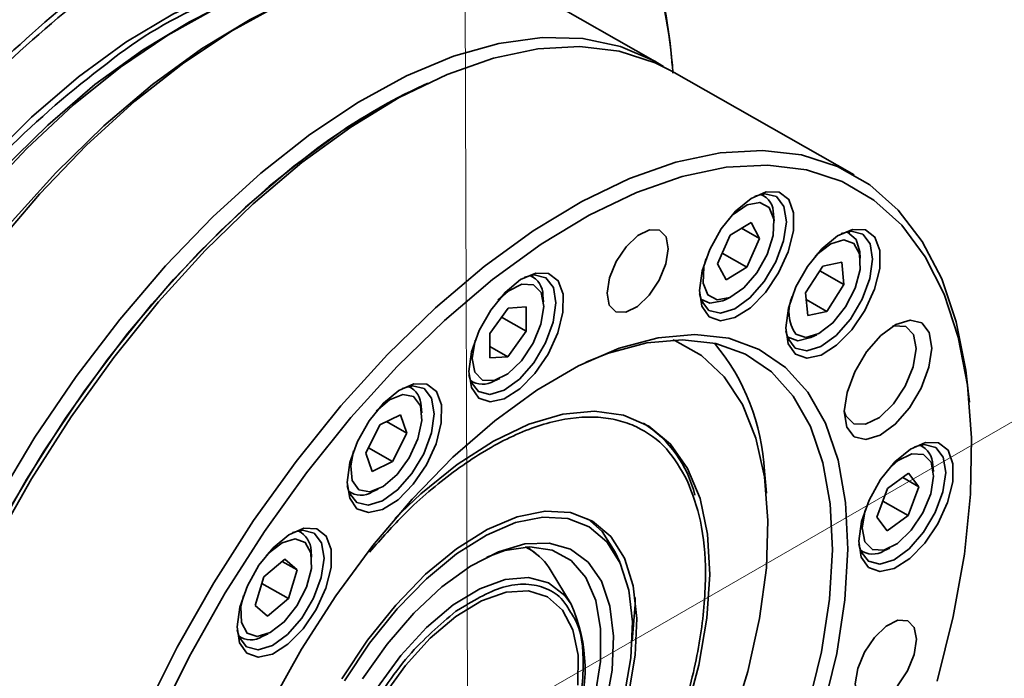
# Model space of a CAD drawing. Header units: millimetres. Extents: x -7686 to -856, y -458 to 6140.
# Tile 78 of 102: x -3471.93 to -3468.5, y 2009.18 to 2011.47. Entities that reach past the tile are written whole.
import ezdxf

# ---------------------------------------------------------------- set-up
doc = ezdxf.new("R2010")
doc.units = ezdxf.units.MM
doc.header["$LTSCALE"] = 5
doc.layers.add('1轮廓实线层', color=7, linetype='Continuous', lineweight=18)

msp = doc.modelspace()

# ---------------------------------------------------------------- linework, layer by layer
at = {"linetype": 'Continuous', "lineweight": 35}
for p, q in [((-3469.7164, 2011.3243), (-3470.1549, 2011.5742)), ((-3469.6575, 2011.311), (-3469.6604, 2011.3414)), ((-3469.0241, 2010.9298), (-3469.6587, 2011.2914)), ((-3470.5085, 2011.2492), (-3470.5431, 2011.2329)), ((-3469.3396, 2010.8576), (-3469.348, 2010.8624)), ((-3469.3033, 2010.7701), (-3469.3055, 2010.7929)), ((-3469.456, 2010.7201), (-3469.3833, 2010.7642)), ((-3469.3833, 2010.7642), (-3469.3541, 2010.7084)), ((-3469.4995, 2010.6201), (-3469.456, 2010.7201)), ((-3469.4166, 2010.744), (-3469.3541, 2010.7084)), ((-3469.0394, 2010.727), (-3469.0479, 2010.7318)), ((-3469.3541, 2010.7084), (-3469.3977, 2010.6084)), ((-3469.4834, 2010.6573), (-3469.3977, 2010.6084)), ((-3469.0031, 2010.6395), (-3469.0053, 2010.6623)), ((-3469.4704, 2010.5643), (-3469.4995, 2010.6201)), ((-3469.1337, 2010.6124), (-3469.0671, 2010.6266)), ((-3469.0671, 2010.6266), (-3469.0601, 2010.5478)), ((-3469.3977, 2010.6084), (-3469.4704, 2010.5643)), ((-3469.1933, 2010.5194), (-3469.1337, 2010.6124)), ((-3469.1443, 2010.5958), (-3469.0601, 2010.5478)), ((-3470.1418, 2010.5749), (-3470.1503, 2010.5797)), ((-3469.0601, 2010.5478), (-3469.1197, 2010.4548)), ((-3469.1862, 2010.4406), (-3469.1933, 2010.5194)), ((-3470.1055, 2010.4874), (-3470.1077, 2010.5102)), ((-3469.5271, 2010.4837), (-3469.5577, 2010.4971)), ((-3469.5572, 2010.4954), (-3469.5487, 2010.4906)), ((-3469.4757, 2010.4942), (-3469.4549, 2010.504)), ((-3469.1911, 2010.4955), (-3469.1197, 2010.4548)), ((-3470.2921, 2010.3778), (-3470.2284, 2010.4664)), ((-3470.2284, 2010.4664), (-3470.1654, 2010.4701)), ((-3470.1654, 2010.4701), (-3470.166, 2010.3853)), ((-3469.1197, 2010.4548), (-3469.1862, 2010.4406)), ((-3470.2517, 2010.4341), (-3470.166, 2010.3853)), ((-3470.2927, 2010.293), (-3470.2921, 2010.3778)), ((-3470.166, 2010.3853), (-3470.2297, 2010.2967)), ((-3469.257, 2010.3648), (-3469.2486, 2010.36)), ((-3469.1755, 2010.3636), (-3469.1548, 2010.3734)), ((-3470.2924, 2010.3325), (-3470.2297, 2010.2967)), ((-3470.2297, 2010.2967), (-3470.2927, 2010.293)), ((-3470.3594, 2010.2128), (-3470.3509, 2010.2079)), ((-3470.2779, 2010.2116), (-3470.2572, 2010.2213)), ((-3470.5653, 2010.1893), (-3470.5738, 2010.1941)), ((-3468.6236, 2010.139), (-3468.6273, 2010.1771)), ((-3470.529, 2010.1018), (-3470.5312, 2010.1246)), ((-3470.6746, 2010.0602), (-3470.6031, 2010.0946)), ((-3470.6523, 2010.0709), (-3470.5811, 2010.0304)), ((-3470.6031, 2010.0946), (-3470.5811, 2010.0304)), ((-3470.724, 2009.9615), (-3470.6746, 2010.0602)), ((-3470.5811, 2010.0304), (-3470.6306, 2009.9317)), ((-3470.7149, 2009.9797), (-3470.6306, 2009.9317)), ((-3468.785, 2009.9845), (-3468.7935, 2009.9893)), ((-3470.702, 2009.8972), (-3470.724, 2009.9615)), ((-3470.6306, 2009.9317), (-3470.702, 2009.8972)), ((-3469.3298, 2009.8221), (-3469.3371, 2009.8981)), ((-3468.7487, 2009.897), (-3468.7509, 2009.9198)), ((-3468.9083, 2009.838), (-3468.8351, 2009.8912)), ((-3468.8554, 2009.8765), (-3468.7991, 2009.8444)), ((-3468.8351, 2009.8912), (-3468.7991, 2009.8444)), ((-3470.7829, 2009.8271), (-3470.7745, 2009.8223)), ((-3470.7014, 2009.8259), (-3470.6807, 2009.8357)), ((-3468.9454, 2009.7378), (-3468.9083, 2009.838)), ((-3468.7991, 2009.8444), (-3468.8362, 2009.7443)), ((-3468.9244, 2009.7945), (-3468.8362, 2009.7443)), ((-3468.9094, 2009.691), (-3468.9454, 2009.7378)), ((-3468.8362, 2009.7443), (-3468.9094, 2009.691)), ((-3470.9485, 2009.6861), (-3470.957, 2009.6909)), ((-3470.9123, 2009.5986), (-3470.9144, 2009.6214)), ((-3470.1547, 2009.6269), (-3470.1693, 2009.6345)), ((-3470.1613, 2009.6331), (-3470.1642, 2009.6348)), ((-3469.0026, 2009.6223), (-3468.9941, 2009.6175)), ((-3468.9211, 2009.6211), (-3468.9004, 2009.6309)), ((-3471.0783, 2009.53), (-3471.0055, 2009.5919)), ((-3471.0055, 2009.5919), (-3470.963, 2009.5546)), ((-3469.8398, 2009.5819), (-3469.8556, 2009.6159)), ((-3471.0147, 2009.584), (-3470.963, 2009.5546)), ((-3470.963, 2009.5546), (-3470.9933, 2009.4554)), ((-3471.1086, 2009.4309), (-3471.0783, 2009.53)), ((-3470.0091, 2009.4351), (-3470.0787, 2009.5506)), ((-3471.0851, 2009.5077), (-3470.9933, 2009.4554)), ((-3470.9933, 2009.4554), (-3471.0661, 2009.3935)), ((-3471.0661, 2009.3935), (-3471.1086, 2009.4309)), ((-3471.1661, 2009.3239), (-3471.1577, 2009.3191)), ((-3471.0847, 2009.3227), (-3471.0639, 2009.3325))]:
    msp.add_line(p, q, dxfattribs=at)
at = {"linetype": 'Continuous', "lineweight": 35, "flags": 128}
for points in [[(-3470.7152, 2011.6353), (-3470.7916, 2011.6454), (-3470.9313, 2011.6433), (-3471.0796, 2011.6163), (-3471.235, 2011.5649), (-3471.3955, 2011.4896), (-3471.5591, 2011.3914), (-3471.7238, 2011.2714), (-3471.8877, 2011.1312), (-3472.0488, 2010.9723), (-3472.2051, 2010.7969), (-3472.2569, 2010.7336)], [(-3472.9267, 2007.7548), (-3472.9852, 2007.8595), (-3473.0381, 2008.0003), (-3473.0739, 2008.1592), (-3473.092, 2008.3346), (-3473.0924, 2008.5242), (-3473.0749, 2008.7259), (-3473.0399, 2008.9373), (-3472.9876, 2009.1559), (-3472.9188, 2009.3792), (-3472.8342, 2009.6046), (-3472.7348, 2009.8294), (-3472.6219, 2010.0509), (-3472.4966, 2010.2666), (-3472.3605, 2010.4739), (-3472.2152, 2010.6705), (-3472.0623, 2010.854), (-3471.9038, 2011.0222), (-3471.7413, 2011.1733), (-3471.5769, 2011.3053), (-3471.4125, 2011.4168), (-3471.2499, 2011.5065), (-3471.0911, 2011.5733)], [(-3471.0324, 2011.519), (-3471.1263, 2011.4714), (-3471.2956, 2011.369), (-3471.4662, 2011.2448), (-3471.6359, 2011.1004), (-3471.8028, 2010.9372), (-3471.9652, 2010.7573), (-3472.121, 2010.5625), (-3472.2687, 2010.3552), (-3472.4065, 2010.1376), (-3472.5327, 2009.9123), (-3472.6461, 2009.6817), (-3472.7454, 2009.4486), (-3472.8293, 2009.2155), (-3472.8969, 2008.9851), (-3472.9476, 2008.7599), (-3472.9806, 2008.5426), (-3472.9957, 2008.3356), (-3472.9926, 2008.1413), (-3472.9883, 2008.0869)], [(-3472.0186, 2010.6769), (-3471.8596, 2010.8628), (-3471.6952, 2011.0332), (-3471.5273, 2011.1861), (-3471.3576, 2011.3199), (-3471.1881, 2011.433), (-3471.0207, 2011.5244)], [(-3471.2572, 2011.5032), (-3471.3369, 2011.4631), (-3471.501, 2011.3646), (-3471.6664, 2011.2442), (-3471.8308, 2011.1035), (-3471.9925, 2010.9441), (-3472.1493, 2010.768), (-3472.2994, 2010.5774), (-3472.441, 2010.3744), (-3472.5723, 2010.1617), (-3472.6918, 2009.9418), (-3472.798, 2009.7173), (-3472.8896, 2009.491), (-3472.9656, 2009.2656), (-3473.0249, 2009.0439), (-3473.0668, 2008.8285), (-3473.091, 2008.6221), (-3473.097, 2008.4272), (-3473.0894, 2008.2884)], [(-3470.9192, 2011.07), (-3470.7497, 2011.1832), (-3470.5822, 2011.2745), (-3470.4186, 2011.3429), (-3470.2606, 2011.3878), (-3470.11, 2011.4086), (-3469.9684, 2011.405), (-3469.8374, 2011.3772), (-3469.7183, 2011.3254), (-3469.688, 2011.3071)], [(-3469.6587, 2011.2914), (-3469.7166, 2011.3205), (-3469.8419, 2011.3609), (-3469.9786, 2011.3769), (-3470.1251, 2011.3685), (-3470.2799, 2011.3358), (-3470.4412, 2011.2791), (-3470.6073, 2011.199), (-3470.7764, 2011.0965), (-3470.9466, 2010.9726), (-3471.1159, 2010.8287), (-3471.2827, 2010.6664), (-3471.4449, 2010.4875), (-3471.6009, 2010.294), (-3471.7489, 2010.0879), (-3471.8873, 2009.8716), (-3472.0146, 2009.6474)], [(-3472.4929, 2007.8118), (-3472.4987, 2007.8921), (-3472.4993, 2008.0859), (-3472.4822, 2008.2918), (-3472.4475, 2008.5075), (-3472.3956, 2008.7306), (-3472.3271, 2008.9586), (-3472.2428, 2009.189), (-3472.1436, 2009.4192), (-3472.0307, 2009.6467), (-3471.9051, 2009.8689), (-3471.7685, 2010.0833), (-3471.6222, 2010.2876), (-3471.468, 2010.4795), (-3471.3074, 2010.6569), (-3471.1424, 2010.8177), (-3470.9748, 2010.9603), (-3470.8063, 2011.0829), (-3470.639, 2011.1843), (-3470.5431, 2011.2329)], [(-3472.1208, 2007.0382), (-3472.1481, 2007.0528), (-3472.2539, 2007.128), (-3472.3451, 2007.2258), (-3472.4209, 2007.3451), (-3472.4803, 2007.4846), (-3472.5229, 2007.6427), (-3472.548, 2007.8179), (-3472.5554, 2008.008), (-3472.545, 2008.2111), (-3472.517, 2008.4249), (-3472.4716, 2008.647), (-3472.4094, 2008.8751), (-3472.331, 2009.1067), (-3472.2373, 2009.3391), (-3472.1293, 2009.5699), (-3472.0082, 2009.7966), (-3471.8753, 2010.0165), (-3471.7321, 2010.2275), (-3471.5802, 2010.427), (-3471.4211, 2010.613), (-3471.2567, 2010.7833), (-3471.0888, 2010.9362), (-3470.9192, 2011.07)], [(-3472.4929, 2007.8118), (-3472.501, 2007.9611), (-3472.495, 2008.1614), (-3472.471, 2008.3732), (-3472.4292, 2008.594), (-3472.3701, 2008.8214), (-3472.2945, 2009.0528), (-3472.2031, 2009.2855), (-3472.097, 2009.5169), (-3471.9773, 2009.7445), (-3471.8455, 2009.9655), (-3471.7031, 2010.1776), (-3471.5516, 2010.3783), (-3471.3928, 2010.5653), (-3471.2284, 2010.7366), (-3471.0603, 2010.8901), (-3470.8905, 2011.0242)], [(-3471.4947, 2009.0561), (-3471.38, 2009.2857), (-3471.2527, 2009.5099), (-3471.1143, 2009.7262), (-3470.9663, 2009.9323), (-3470.8103, 2010.1258), (-3470.6481, 2010.3047), (-3470.4813, 2010.467), (-3470.312, 2010.6109), (-3470.1418, 2010.7348), (-3469.9727, 2010.8374), (-3469.8066, 2010.9174), (-3469.6453, 2010.9741), (-3469.4905, 2011.0069), (-3469.344, 2011.0152), (-3469.2073, 2010.9992), (-3469.082, 2010.9589), (-3468.9695, 2010.8947), (-3468.871, 2010.8075), (-3468.7875, 2010.6981), (-3468.72, 2010.5678), (-3468.6693, 2010.4179), (-3468.6358, 2010.2502), (-3468.6273, 2010.1771)], [(-3468.7354, 2009.1675), (-3468.6796, 2009.392), (-3468.6408, 2009.6096), (-3468.6196, 2009.818), (-3468.6161, 2010.0148), (-3468.6303, 2010.1978), (-3468.6621, 2010.3651), (-3468.7112, 2010.5147), (-3468.777, 2010.6449), (-3468.8587, 2010.7544), (-3468.9556, 2010.8419), (-3469.0663, 2010.9064), (-3469.1899, 2010.9473), (-3469.3248, 2010.964), (-3469.4696, 2010.9564), (-3469.6227, 2010.9245), (-3469.7823, 2010.8688), (-3469.9467, 2010.7898), (-3470.114, 2010.6884), (-3470.2825, 2010.5657), (-3470.4501, 2010.4232), (-3470.6151, 2010.2623), (-3470.7757, 2010.085), (-3470.9299, 2009.8931), (-3471.0762, 2009.6888), (-3471.2128, 2009.4743), (-3471.3383, 2009.2521), (-3471.4513, 2009.0247)], [(-3469.5627, 2010.5278), (-3469.5543, 2010.4723), (-3469.5289, 2010.4358), (-3469.4893, 2010.4223), (-3469.4398, 2010.4332), (-3469.3858, 2010.4673), (-3469.3331, 2010.521), (-3469.2875, 2010.5885), (-3469.2538, 2010.6624), (-3469.2357, 2010.7347), (-3469.2353, 2010.7976), (-3469.2524, 2010.8442), (-3469.2854, 2010.8696), (-3469.3305, 2010.8709), (-3469.383, 2010.8481), (-3469.4371, 2010.8035), (-3469.4869, 2010.7421), (-3469.5271, 2010.6705), (-3469.5534, 2010.5964), (-3469.5627, 2010.5278)], [(-3469.5626, 2010.5173), (-3469.5558, 2010.4917), (-3469.5298, 2010.4578), (-3469.4896, 2010.4479), (-3469.4401, 2010.4631), (-3469.3873, 2010.5016), (-3469.3375, 2010.5587), (-3469.2968, 2010.6275), (-3469.27, 2010.6998), (-3469.2603, 2010.7667), (-3469.2691, 2010.8204), (-3469.2951, 2010.8542), (-3469.3352, 2010.8641), (-3469.3696, 2010.8559)], [(-3469.5007, 2010.4946), (-3469.4569, 2010.5031), (-3469.4085, 2010.5362), (-3469.3629, 2010.5887), (-3469.327, 2010.6528), (-3469.3063, 2010.7186), (-3469.304, 2010.7761), (-3469.3204, 2010.8166), (-3469.353, 2010.8339), (-3469.3968, 2010.8254), (-3469.4452, 2010.7923), (-3469.4618, 2010.7759)], [(-3469.8843, 2010.5179), (-3469.8765, 2010.4766), (-3469.8538, 2010.4533), (-3469.8194, 2010.4517), (-3469.7788, 2010.472), (-3469.738, 2010.511), (-3469.7032, 2010.5629), (-3469.6799, 2010.6198), (-3469.6714, 2010.6729), (-3469.6791, 2010.7143), (-3469.7019, 2010.7375), (-3469.7363, 2010.7391), (-3469.7769, 2010.7188), (-3469.8177, 2010.6798), (-3469.8525, 2010.6279), (-3469.8758, 2010.571), (-3469.8843, 2010.5179)], [(-3469.2626, 2010.3972), (-3469.2541, 2010.3417), (-3469.2287, 2010.3052), (-3469.1891, 2010.2916), (-3469.1397, 2010.3025), (-3469.0857, 2010.3367), (-3469.033, 2010.3904), (-3468.9873, 2010.4579), (-3468.9536, 2010.5318), (-3468.9356, 2010.604), (-3468.9351, 2010.6669), (-3468.9523, 2010.7136), (-3468.9852, 2010.739), (-3469.0303, 2010.7403), (-3469.0828, 2010.7175), (-3469.1369, 2010.6729), (-3469.1867, 2010.6115), (-3469.227, 2010.5398), (-3469.2532, 2010.4657), (-3469.2626, 2010.3972)], [(-3469.2624, 2010.3867), (-3469.2556, 2010.361), (-3469.2296, 2010.3272), (-3469.1894, 2010.3173), (-3469.14, 2010.3325), (-3469.0871, 2010.371), (-3469.0374, 2010.428), (-3468.9966, 2010.4969), (-3468.9698, 2010.5691), (-3468.9602, 2010.6361), (-3468.9689, 2010.6898), (-3468.9949, 2010.7236), (-3469.0351, 2010.7335), (-3469.0694, 2010.7253)], [(-3469.0496, 2010.7314), (-3469.0473, 2010.7307), (-3469.0176, 2010.7045), (-3469.0053, 2010.6623)], [(-3469.2278, 2010.3758), (-3469.1925, 2010.3636), (-3469.1472, 2010.3772), (-3469.0987, 2010.4147), (-3469.0545, 2010.4703), (-3469.0213, 2010.5355), (-3469.0042, 2010.6004), (-3469.0057, 2010.6552), (-3469.0256, 2010.6914), (-3469.0609, 2010.7036), (-3469.1062, 2010.69), (-3469.1546, 2010.6525), (-3469.1616, 2010.6453)], [(-3469.5407, 2010.6374), (-3469.5474, 2010.6099), (-3469.5497, 2010.5524), (-3469.5333, 2010.5119), (-3469.5007, 2010.4946)], [(-3470.365, 2010.2452), (-3470.3565, 2010.1896), (-3470.3311, 2010.1531), (-3470.2915, 2010.1396), (-3470.242, 2010.1505), (-3470.188, 2010.1847), (-3470.1353, 2010.2384), (-3470.0897, 2010.3058), (-3470.056, 2010.3797), (-3470.0379, 2010.452), (-3470.0375, 2010.5149), (-3470.0546, 2010.5615), (-3470.0876, 2010.5869), (-3470.1327, 2010.5883), (-3470.1852, 2010.5654), (-3470.2393, 2010.5209), (-3470.2891, 2010.4594), (-3470.3293, 2010.3878), (-3470.3556, 2010.3137), (-3470.365, 2010.2452)], [(-3470.3648, 2010.2346), (-3470.358, 2010.209), (-3470.332, 2010.1752), (-3470.2918, 2010.1653), (-3470.2423, 2010.1805), (-3470.1895, 2010.2189), (-3470.1397, 2010.276), (-3470.099, 2010.3448), (-3470.0722, 2010.4171), (-3470.0626, 2010.4841), (-3470.0713, 2010.5377), (-3470.0973, 2010.5715), (-3470.1375, 2010.5814), (-3470.1712, 2010.5735)], [(-3470.2301, 2010.2376), (-3470.1825, 2010.2831), (-3470.142, 2010.3437), (-3470.1147, 2010.41), (-3470.1049, 2010.472), (-3470.1139, 2010.5202), (-3470.1405, 2010.5473), (-3470.1805, 2010.5492), (-3470.228, 2010.5256), (-3470.264, 2010.4932)], [(-3469.4757, 2010.4942), (-3469.481, 2010.4919), (-3469.5271, 2010.4837)], [(-3469.0588, 2010.1056), (-3469.0501, 2010.052), (-3469.0241, 2010.0181), (-3468.9839, 2010.0082), (-3468.9344, 2010.0234), (-3468.8816, 2010.0619), (-3468.8318, 2010.119), (-3468.7911, 2010.1878), (-3468.7643, 2010.2601), (-3468.7547, 2010.327), (-3468.7634, 2010.3807), (-3468.7894, 2010.4145), (-3468.8296, 2010.4244), (-3468.879, 2010.4092), (-3468.9318, 2010.3707), (-3468.9816, 2010.3137), (-3469.0224, 2010.2448), (-3469.0492, 2010.1726), (-3469.0588, 2010.1056)], [(-3469.0588, 2010.1076), (-3469.0531, 2010.0913), (-3469.026, 2010.0636), (-3468.9851, 2010.0617), (-3468.9367, 2010.0858), (-3468.8881, 2010.1323), (-3468.8468, 2010.1941), (-3468.8189, 2010.2618), (-3468.8089, 2010.325), (-3468.8181, 2010.3742), (-3468.8452, 2010.4019), (-3468.8861, 2010.4038), (-3468.8907, 2010.4026)], [(-3471.0551, 2009.0847), (-3470.9475, 2009.2786), (-3470.8283, 2009.4647), (-3470.6993, 2009.6399), (-3470.5627, 2009.8015), (-3470.4206, 2009.947), (-3470.2752, 2010.074), (-3470.1288, 2010.1807), (-3469.9837, 2010.2651), (-3469.8422, 2010.3262), (-3469.7065, 2010.3628), (-3469.5788, 2010.3744), (-3469.4611, 2010.3609), (-3469.3553, 2010.3224), (-3469.2629, 2010.2595), (-3469.1855, 2010.1733), (-3469.1243, 2010.0651), (-3469.0803, 2009.9366), (-3469.0541, 2009.7898), (-3469.0462, 2009.627)], [(-3470.3429, 2010.3547), (-3470.3434, 2010.3531), (-3470.3532, 2010.2911), (-3470.3442, 2010.2429), (-3470.3176, 2010.2158), (-3470.2776, 2010.2139), (-3470.2301, 2010.2376)], [(-3469.1004, 2009.625), (-3469.1081, 2009.7842), (-3469.1337, 2009.9278), (-3469.1768, 2010.0536), (-3469.2367, 2010.1594), (-3469.3124, 2010.2438), (-3469.4027, 2010.3053), (-3469.5063, 2010.3429), (-3469.6214, 2010.3562), (-3469.7464, 2010.3448), (-3469.8791, 2010.309), (-3469.9583, 2010.2774)], [(-3469.6552, 2010.3555), (-3469.649, 2010.3531), (-3469.556, 2010.3015), (-3469.4771, 2010.2269), (-3469.4136, 2010.1304), (-3469.3665, 2010.0135), (-3469.3366, 2009.8783), (-3469.3244, 2009.7268), (-3469.3301, 2009.5617), (-3469.3536, 2009.3856), (-3469.3945, 2009.2015), (-3469.4521, 2009.0122)], [(-3469.1755, 2010.3636), (-3469.2206, 2010.3526), (-3469.2575, 2010.3663)], [(-3470.7885, 2009.8595), (-3470.78, 2009.804), (-3470.7546, 2009.7675), (-3470.715, 2009.754), (-3470.6656, 2009.7649), (-3470.6116, 2009.799), (-3470.5589, 2009.8527), (-3470.5132, 2009.9202), (-3470.4795, 2009.9941), (-3470.4615, 2010.0664), (-3470.461, 2010.1293), (-3470.4782, 2010.1759), (-3470.5111, 2010.2013), (-3470.5562, 2010.2026), (-3470.6087, 2010.1798), (-3470.6628, 2010.1352), (-3470.7126, 2010.0738), (-3470.7529, 2010.0022), (-3470.7791, 2009.9281), (-3470.7885, 2009.8595)], [(-3470.7883, 2009.849), (-3470.7815, 2009.8234), (-3470.7555, 2009.7895), (-3470.7153, 2009.7796), (-3470.6659, 2009.7948), (-3470.613, 2009.8333), (-3470.5633, 2009.8904), (-3470.5225, 2009.9592), (-3470.4957, 2010.0315), (-3470.4861, 2010.0984), (-3470.4948, 2010.1521), (-3470.5208, 2010.1859), (-3470.561, 2010.1958), (-3470.5979, 2010.1866)], [(-3470.6152, 2009.8869), (-3470.5727, 2009.9452), (-3470.5424, 2010.0111), (-3470.5289, 2010.0748), (-3470.5341, 2010.1264), (-3470.5574, 2010.1582), (-3470.5952, 2010.1653), (-3470.6418, 2010.1466), (-3470.6875, 2010.1076)], [(-3469.6103, 2009.0534), (-3469.565, 2009.2232), (-3469.537, 2009.3861), (-3469.5269, 2009.5391), (-3469.5348, 2009.6789), (-3469.5607, 2009.8027), (-3469.6039, 2009.908), (-3469.6636, 2009.9927), (-3469.7385, 2010.0549), (-3469.8273, 2010.0936), (-3469.9279, 2010.1077), (-3470.0385, 2010.0972), (-3470.1567, 2010.0621), (-3470.2801, 2010.0033), (-3470.4063, 2009.9218), (-3470.4063, 2009.9218)], [(-3470.7664, 2009.9691), (-3470.7763, 2009.9171), (-3470.771, 2009.8654), (-3470.7477, 2009.8337), (-3470.7099, 2009.8266), (-3470.6634, 2009.8453), (-3470.6152, 2009.8869)], [(-3469.0082, 2009.6547), (-3468.9997, 2009.5992), (-3468.9743, 2009.5627), (-3468.9347, 2009.5491), (-3468.8853, 2009.56), (-3468.8312, 2009.5942), (-3468.7786, 2009.6479), (-3468.7329, 2009.7154), (-3468.6992, 2009.7893), (-3468.6812, 2009.8616), (-3468.6807, 2009.9244), (-3468.6979, 2009.9711), (-3468.7308, 2009.9965), (-3468.7759, 2009.9978), (-3468.8284, 2009.975), (-3468.8825, 2009.9304), (-3468.9323, 2009.869), (-3468.9726, 2009.7973), (-3468.9988, 2009.7232), (-3469.0082, 2009.6547)], [(-3469.008, 2009.6442), (-3469.0012, 2009.6185), (-3468.9752, 2009.5847), (-3468.935, 2009.5748), (-3468.8856, 2009.59), (-3468.8327, 2009.6285), (-3468.783, 2009.6855), (-3468.7422, 2009.7544), (-3468.7154, 2009.8266), (-3468.7058, 2009.8936), (-3468.7145, 2009.9473), (-3468.7405, 2009.9811), (-3468.7807, 2009.991), (-3468.815, 2009.9828)], [(-3468.9965, 2009.7007), (-3468.9874, 2009.6525), (-3468.9608, 2009.6253), (-3468.9208, 2009.6235), (-3468.8733, 2009.6471), (-3468.8257, 2009.6927), (-3468.7852, 2009.7532), (-3468.7579, 2009.8196), (-3468.7481, 2009.8815), (-3468.7571, 2009.9298), (-3468.7837, 2009.9569), (-3468.8237, 2009.9588), (-3468.8712, 2009.9351), (-3468.9072, 2009.9028)], [(-3470.4063, 2009.9218), (-3470.5326, 2009.8194), (-3470.6224, 2009.7337)], [(-3469.8098, 2009.1192), (-3469.7862, 2009.2575), (-3469.7807, 2009.3853), (-3469.7934, 2009.499), (-3469.824, 2009.5952), (-3469.8716, 2009.6713), (-3469.9347, 2009.7249), (-3470.0117, 2009.7547), (-3470.1002, 2009.7596), (-3470.1977, 2009.7397), (-3470.3015, 2009.6953), (-3470.4085, 2009.6279)], [(-3468.9861, 2009.7643), (-3468.9866, 2009.7627), (-3468.9965, 2009.7007)], [(-3470.4086, 2009.6103), (-3470.3042, 2009.6761), (-3470.2029, 2009.7193), (-3470.1077, 2009.7388), (-3470.0213, 2009.734), (-3469.9462, 2009.705), (-3469.8846, 2009.6526), (-3469.8382, 2009.5784), (-3469.8083, 2009.4845), (-3469.7959, 2009.3735), (-3469.8013, 2009.2488), (-3469.8243, 2009.1138)], [(-3469.8556, 2009.6159), (-3469.9015, 2009.6884), (-3469.9522, 2009.7341)], [(-3471.1717, 2009.3563), (-3471.1632, 2009.3008), (-3471.1378, 2009.2643), (-3471.0983, 2009.2507), (-3471.0488, 2009.2616), (-3470.9948, 2009.2958), (-3470.9421, 2009.3495), (-3470.8964, 2009.417), (-3470.8628, 2009.4908), (-3470.8447, 2009.5631), (-3470.8442, 2009.626), (-3470.8614, 2009.6727), (-3470.8943, 2009.6981), (-3470.9395, 2009.6994), (-3470.9919, 2009.6766), (-3471.046, 2009.632), (-3471.0959, 2009.5706), (-3471.1361, 2009.4989), (-3471.1623, 2009.4248), (-3471.1717, 2009.3563)], [(-3471.1715, 2009.3458), (-3471.1647, 2009.3201), (-3471.1387, 2009.2863), (-3471.0986, 2009.2764), (-3471.0491, 2009.2916), (-3470.9963, 2009.3301), (-3470.9465, 2009.3871), (-3470.9057, 2009.456), (-3470.8789, 2009.5282), (-3470.8693, 2009.5952), (-3470.878, 2009.6489), (-3470.904, 2009.6827), (-3470.9442, 2009.6926), (-3470.9786, 2009.6844)], [(-3470.9637, 2009.4294), (-3470.9305, 2009.4946), (-3470.9133, 2009.5595), (-3470.9148, 2009.6143), (-3470.9347, 2009.6505), (-3470.97, 2009.6627), (-3471.0153, 2009.6491), (-3471.0638, 2009.6116), (-3471.0707, 2009.6043)], [(-3470.4085, 2009.6279), (-3470.5157, 2009.5394), (-3470.6199, 2009.4322), (-3470.7182, 2009.3096), (-3470.8078, 2009.175)], [(-3470.7349, 2009.175), (-3470.6494, 2009.2959), (-3470.5564, 2009.4038), (-3470.4588, 2009.4952), (-3470.3597, 2009.5674), (-3470.2624, 2009.6178), (-3470.17, 2009.645), (-3470.0854, 2009.648), (-3470.0113, 2009.6267), (-3469.9502, 2009.5819), (-3469.9041, 2009.5149), (-3469.8743, 2009.428), (-3469.8618, 2009.3238), (-3469.8671, 2009.2059), (-3469.89, 2009.0778)], [(-3470.3031, 2009.5992), (-3470.2405, 2009.6218), (-3470.153, 2009.6351), (-3470.0751, 2009.6235), (-3470.0096, 2009.5875), (-3469.9586, 2009.5284), (-3469.9239, 2009.448), (-3469.9067, 2009.3492), (-3469.9075, 2009.2353), (-3469.9264, 2009.1102), (-3469.9627, 2008.9782), (-3470.0151, 2008.8437), (-3470.0819, 2008.7113), (-3470.1608, 2008.5856), (-3470.2491, 2008.4708), (-3470.3438, 2008.3709), (-3470.4417, 2008.2892)], [(-3470.1183, 2009.6), (-3470.1556, 2009.6297), (-3470.1611, 2009.633)], [(-3469.1841, 2009.0799), (-3469.1387, 2009.27), (-3469.1106, 2009.4527), (-3469.1004, 2009.625)], [(-3469.0462, 2009.627), (-3469.0567, 2009.4509), (-3469.0853, 2009.2642), (-3469.1318, 2009.0698)], [(-3470.7984, 2009.1682), (-3470.7109, 2009.2996), (-3470.615, 2009.4193), (-3470.5132, 2009.5239), (-3470.4086, 2009.6103)], [(-3470.0091, 2009.4351), (-3470.0312, 2009.4657), (-3470.0876, 2009.5096), (-3470.1578, 2009.5284), (-3470.2388, 2009.5216), (-3470.3274, 2009.4892), (-3470.42, 2009.4326)], [(-3471.1497, 2009.4659), (-3471.1583, 2009.4259), (-3471.1568, 2009.3712), (-3471.1369, 2009.3349), (-3471.1016, 2009.3227), (-3471.0563, 2009.3363), (-3471.0079, 2009.3738), (-3470.9637, 2009.4294)], [(-3470.6643, 2009.113), (-3470.5859, 2009.222), (-3470.4999, 2009.3167), (-3470.4103, 2009.3928), (-3470.3208, 2009.4471), (-3470.2353, 2009.4772), (-3470.1577, 2009.4818), (-3470.0913, 2009.4606), (-3470.039, 2009.4147), (-3470.0031, 2009.346), (-3469.9851, 2009.2574), (-3469.9859, 2009.153)], [(-3469.7966, 2009.3069), (-3469.7867, 2009.4347), (-3469.7866, 2009.4587)], [(-3470.42, 2009.4326), (-3470.5128, 2009.3542), (-3470.6019, 2009.2572), (-3470.6837, 2009.1455), (-3470.7549, 2009.0237), (-3470.8125, 2008.8968), (-3470.8543, 2008.77), (-3470.8784, 2008.6484), (-3470.8839, 2008.5371), (-3470.8706, 2008.4406), (-3470.839, 2008.3629), (-3470.7905, 2008.3071), (-3470.7269, 2008.2756), (-3470.6739, 2008.2686)], [(-3469.0205, 2009.158), (-3469.0128, 2009.1166), (-3468.99, 2009.0934), (-3468.9557, 2009.0918), (-3468.915, 2009.1121), (-3468.8742, 2009.1511), (-3468.8395, 2009.203), (-3468.8161, 2009.2599), (-3468.8076, 2009.313), (-3468.8154, 2009.3543), (-3468.8382, 2009.3776), (-3468.8725, 2009.3792), (-3468.9132, 2009.3589), (-3468.954, 2009.3199), (-3468.9887, 2009.268), (-3469.0121, 2009.2111), (-3469.0205, 2009.158)]]:
    msp.add_lwpolyline(points, dxfattribs=at)
at = {"linetype": 'Continuous', "lineweight": 35}
for centre, radius, start, end in [((-3471.4372, 2011.1851), 1.7837, 5.0272, 17.2875), ((-3471.3791, 2011.1616), 1.7284, 4.0742, 18.3782), ((-3470.7312, 2010.2222), 1.4133, 94.9402, 129.1605), ((-3469.287, 2008.4984), 3.9113, 128.2153, 141.7655), ((-3469.3682, 2008.5641), 3.7909, 127.5976, 141.7488), ((-3469.5986, 2008.6256), 3.3691, 126.948, 142.7578), ((-3469.65, 2009.3531), 2.0812, 115.4137, 126.5898), ((-3469.3761, 2010.7965), 0.0707, 357.1214, 68.1181), ((-3470.1819, 2010.5115), 0.0742, 359.035, 66.2045), ((-3469.115, 2010.4529), 0.1366, 156.7651, 214.3567), ((-3470.0808, 2009.8651), 0.7445, 2.5443, 40.0309), ((-3470.3168, 2010.2755), 0.0748, 234.73, 301.315), ((-3470.6075, 2010.1245), 0.0763, 0.0632, 65.1762), ((-3469.9833, 2009.7158), 0.4165, 13.8224, 57.1406), ((-3468.8287, 2009.9187), 0.0778, 0.7653, 64.4741), ((-3470.7404, 2009.8875), 0.0729, 233.7306, 302.3144), ((-3470.993, 2009.6198), 0.0786, 1.1199, 64.1196), ((-3470.2615, 2009.4444), 0.2115, 30.1414, 59.6527), ((-3468.9601, 2009.6813), 0.0717, 233.093, 302.952), ((-3470.5132, 2009.2094), 0.5523, 338.3654, 24.1197), ((-3471.1237, 2009.3822), 0.0712, 232.7845, 303.2605)]:
    msp.add_arc(centre, radius, start, end, dxfattribs=at)
msp.add_open_spline([(-3471.5804, 2013.2943), (-3471.6504, 2013.3115), (-3471.7902, 2013.346), (-3472.0268, 2013.3366), (-3472.2783, 2013.2824), (-3472.5426, 2013.1801), (-3472.8149, 2013.0323), (-3473.0909, 2012.8413), (-3473.3661, 2012.6102), (-3473.6359, 2012.3428), (-3473.896, 2012.0435), (-3474.1417, 2011.7169), (-3474.3711, 2011.3694), (-3474.5051, 2011.1252), (-3474.5721, 2011.0031)], degree=3, dxfattribs=at)
for points, knots in [([(-3470.7107, 2009.6169), (-3470.6699, 2009.6629), (-3470.5757, 2009.7691), (-3470.4169, 2009.9024), (-3470.2419, 2010.0132), (-3470.0702, 2010.0787), (-3469.9388, 2010.0918), (-3469.8449, 2010.0773), (-3469.7616, 2010.0471), (-3469.6741, 2009.9855), (-3469.6278, 2009.905), (-3469.6053, 2009.866)], [0, 0, 0, 0, 0.096296, 0.222594, 0.354143, 0.488483, 0.622824, 0.688673, 0.754542, 0.88084, 1, 1, 1, 1]), ([(-3469.6053, 2009.866), (-3469.588, 2009.8206), (-3469.5525, 2009.7272), (-3469.5367, 2009.5441), (-3469.5529, 2009.3303), (-3469.606, 2009.0932), (-3469.6787, 2008.8879), (-3469.7515, 2008.726), (-3469.8308, 2008.5712), (-3469.9409, 2008.3907), (-3470.0863, 2008.1974), (-3470.2428, 2008.0277), (-3470.411, 2007.8834), (-3470.5861, 2007.7734), (-3470.7579, 2007.7075), (-3470.8891, 2007.6949), (-3470.9834, 2007.7086), (-3471.0251, 2007.7255), (-3471.046, 2007.734)], [0, 0, 0, 0, 0.06619, 0.136345, 0.209417, 0.284039, 0.358662, 0.395239, 0.431827, 0.501982, 0.568173, 0.634363, 0.704518, 0.77759, 0.852212, 0.926834, 0.963412, 1, 1, 1, 1]), ([(-3470.0118, 2009.4081), (-3470.02, 2009.4224), (-3470.0412, 2009.4593), (-3470.0937, 2009.493), (-3470.1641, 2009.5085), (-3470.2678, 2009.4971), (-3470.354, 2009.4449), (-3470.4101, 2009.411)], [0, 0, 0, 0, 0.116719, 0.300803, 0.484887, 0.665145, 1, 1, 1, 1]), ([(-3470.4101, 2009.411), (-3470.4664, 2009.3631), (-3470.5528, 2009.2896), (-3470.6573, 2009.1493), (-3470.7293, 2009.0305), (-3470.7879, 2008.9053), (-3470.8427, 2008.7455), (-3470.8713, 2008.5602), (-3470.8452, 2008.4148), (-3470.7922, 2008.3335), (-3470.7348, 2008.2928), (-3470.6638, 2008.278), (-3470.5603, 2008.2892), (-3470.474, 2008.3414), (-3470.4179, 2008.3754)], [0, 0, 0, 0, 0.119728, 0.18418, 0.25, 0.31582, 0.380272, 0.5, 0.619728, 0.68418, 0.75, 0.81582, 0.880272, 1, 1, 1, 1]), ([(-3470.4179, 2008.3754), (-3470.3617, 2008.4232), (-3470.2752, 2008.4968), (-3470.1707, 2008.6371), (-3470.0988, 2008.7559), (-3470.0402, 2008.881), (-3469.9851, 2009.0412), (-3469.9582, 2009.2242), (-3469.9756, 2009.3564), (-3470.0068, 2009.401), (-3470.0118, 2009.4081)], [0, 0, 0, 0, 0.186363, 0.286686, 0.389137, 0.491589, 0.591911, 0.778274, 0.964637, 1, 1, 1, 1])]:
    msp.add_open_spline(points, degree=3, knots=knots, dxfattribs=at)
at = {"layer": '1轮廓实线层', "lineweight": 13}
for q in [(-3470.3961, 2017.2305), (-3463.2213, 2013.1037)]:
    msp.add_line((-3470.3693, 2008.9768), q, dxfattribs=at)

doc.saveas('drawing.dxf')
